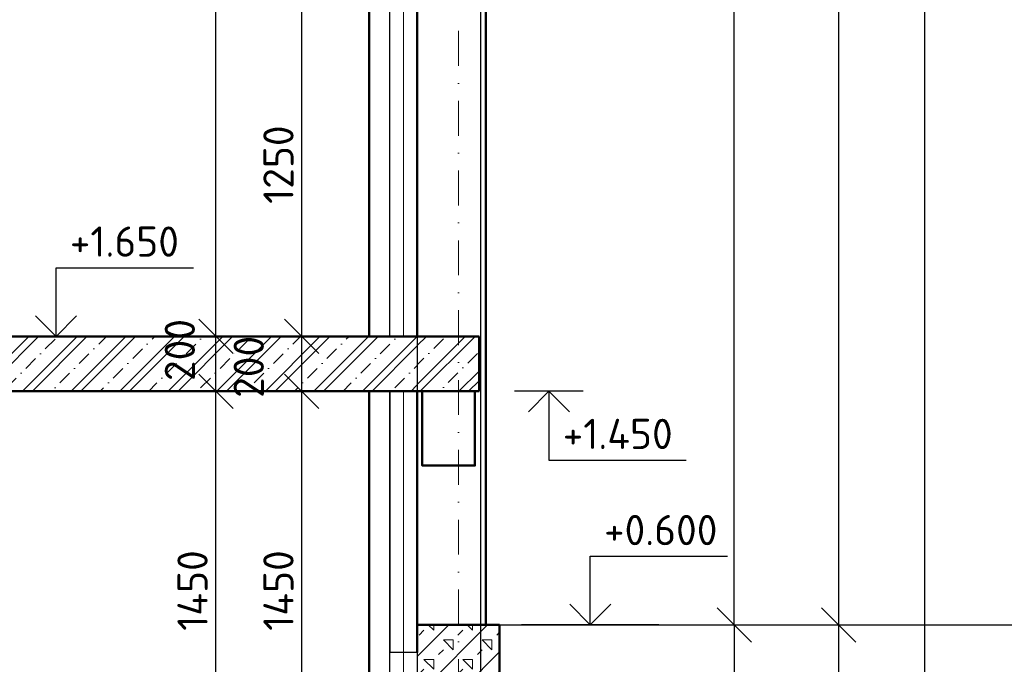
# Model space of a CAD drawing. Header units: millimetres. Extents: x -118752 to 407724, y -73278 to 155058.
# Tile 236 of 256: x 133815 to 137400, y 111617 to 113963. Entities that reach past the tile are written whole.
import ezdxf

# ---------------------------------------------------------------- set-up
doc = ezdxf.new("R2010")
doc.units = ezdxf.units.MM
doc.header["$LTSCALE"] = 10
doc.linetypes.add('DASHDOT', pattern=[25.4, 12.7, -6.35, 0, -6.35])
for name, color, linetype, lineweight in [('7_TISK PDF', 7, 'Continuous', 25), ('CKIZOLACE', 1, 'Continuous', 18), ('CKKOTY', 3, 'Continuous', 25), ('CKKOTY_VYS', 3, 'Continuous', 25), ('CKRASTR', 7, 'DASHDOT', 15), ('CKSCHODY_REZ', 6, 'Continuous', 50), ('CKSTENY_PODROVINOU', 7, 'Continuous', 25), ('CKSTENY_REZ', 6, 'Continuous', 50), ('CSPROFILY_REZY', 4, 'Continuous', 50), ('pohledy', 7, 'Continuous', 25), ('srafy', 7, 'Continuous', 18)]:
    doc.layers.add(name, color=color, linetype=linetype, lineweight=lineweight)
doc.styles.get("Standard").update_dxf_attribs({"font": 'isocpeur.ttf'})
doc.linetypes.add('IZOLACE_POLYSTYREN_PENOVY', pattern='A,0.001,[228,CADKON.SHX,S=0.1,R=0,X=0,Y=0],-2', length=2.001)
doc.linetypes.add('IZOLACE_PROTIOTRESOVA', pattern='A,0.001,[219,CADKON.SHX,S=1,R=0,X=0,Y=0],-1,[219,CADKON.SHX,S=1,R=180,X=1,Y=0],-1', length=2.001)
doc.dimstyles.new('CADKON', dxfattribs={"dimscale": 50, "dimtxt": 2.2, "dimasz": 2.5, "dimexe": 1.8, "dimexo": 5, "dimgap": 0.6, "dimtad": 1, "dimrnd": 1, "dimtxsty": 'Standard', "dimblk1": 'OBLIQUE', "dimblk2": 'OBLIQUE', "dimsah": 1, "dimcen": 2.5, "dimadec": 1, "dimazin": 2, "dimtfac": 1, "dimtdec": 4, "dimtix": 1, "dimtmove": 2, "dimatfit": 3, "dimldrblk": 'OPEN30', "dimfxl": 5, "dimfxlon": 1, "dimtolj": 1, "dimarcsym": 0})

# ---------------------------------------------------------------- blocks, each defined once
blk = doc.blocks.new('_OBLIQUE')
at = {"color": 0, "linetype": 'ByBlock'}
blk.add_line((-0.5, -0.5), (0.5, 0.5), dxfattribs=at)
blk = doc.blocks.new('*D8287')
at = {"layer": 'CKKOTY', "color": 0, "lineweight": -2}
for p, q in [((134587.8, 112610.3), (134439.5, 112610.3)), ((134529.5, 111160.3), (134529.5, 112610.3)), ((134587.8, 111160.3), (134439.5, 111160.3))]:
    blk.add_line(p, q, dxfattribs=at)
at = {"layer": 'Defpoints', "color": 0}
for p in [(134529.5, 112610.3), (135087.8, 112610.3), (135087.8, 111160.3)]:
    blk.add_point(p, dxfattribs=at)
at = {"layer": 'CKKOTY', "color": 0, "lineweight": -2, "xscale": 125, "yscale": 125, "zscale": 125}
for p, rotation in [((134529.5, 112610.3), 90), ((134529.5, 111160.3), 270)]:
    blk.add_blockref('_OBLIQUE', p, dxfattribs=dict(at, rotation=rotation))
at = {"layer": 'CKKOTY', "color": 0, "insert": (134444.5, 111885.3), "char_height": 110, "attachment_point": 5, "rotation": 90}
blk.add_mtext('\\A1;1450', dxfattribs=at)
blk = doc.blocks.new('_Open90')
at = {"color": 0, "lineweight": -2}
for p, q in [((-0.5, 0.5), (0, 0)), ((0, 0), (-1, 0)), ((0, 0), (-0.5, -0.5))]:
    blk.add_line(p, q, dxfattribs=at)
blk = doc.blocks.new('*D8288')
at = {"layer": 'CKKOTY', "color": 0, "lineweight": -2}
for p, q in [((134587.8, 112810.3), (134439.5, 112810.3)), ((134529.5, 112610.3), (134529.5, 112810.3)), ((134587.8, 112610.3), (134439.5, 112610.3))]:
    blk.add_line(p, q, dxfattribs=at)
at = {"layer": 'Defpoints', "color": 0}
for p in [(134529.5, 112810.3), (135087.8, 112810.3), (135087.8, 112610.3)]:
    blk.add_point(p, dxfattribs=at)
at = {"layer": 'CKKOTY', "color": 0, "lineweight": -2, "xscale": 125, "yscale": 125, "zscale": 125}
for p, rotation in [((134529.5, 112810.3), 90), ((134529.5, 112610.3), 270)]:
    blk.add_blockref('_OBLIQUE', p, dxfattribs=dict(at, rotation=rotation))
at = {"layer": 'CKKOTY', "color": 0, "insert": (134398.3, 112760.7), "char_height": 110, "attachment_point": 5, "rotation": 90}
blk.add_mtext('\\A1;200', dxfattribs=at)
blk = doc.blocks.new('*D8289')
at = {"layer": 'CKKOTY', "color": 0, "lineweight": -2}
for p, q in [((134587.8, 115910.3), (134439.5, 115910.3)), ((134529.5, 112810.3), (134529.5, 115910.3)), ((134587.8, 112810.3), (134439.5, 112810.3))]:
    blk.add_line(p, q, dxfattribs=at)
at = {"layer": 'Defpoints', "color": 0}
for p in [(134529.5, 115910.3), (135087.8, 115910.3), (135087.8, 112810.3)]:
    blk.add_point(p, dxfattribs=at)
at = {"layer": 'CKKOTY', "color": 0, "lineweight": -2, "xscale": 125, "yscale": 125, "zscale": 125}
for p, rotation in [((134529.5, 115910.3), 90), ((134529.5, 112810.3), 270)]:
    blk.add_blockref('_OBLIQUE', p, dxfattribs=dict(at, rotation=rotation))
at = {"layer": 'CKKOTY', "color": 0, "insert": (134444.5, 114360.3), "char_height": 110, "attachment_point": 5, "rotation": 90}
blk.add_mtext('\\A1;3100', dxfattribs=at)
blk = doc.blocks.new('*D8294')
at = {"layer": 'CKKOTY', "color": 0, "lineweight": -2}
for p, q in [((136547.1, 124210.3), (136887.1, 124210.3)), ((136797.1, 124210.3), (136797.1, 111760.3)), ((136547.1, 111760.3), (136887.1, 111760.3))]:
    blk.add_line(p, q, dxfattribs=at)
at = {"layer": 'Defpoints', "color": 0}
for p in [(135266, 124210.3), (135562.8, 111760.3), (136797.1, 111760.3)]:
    blk.add_point(p, dxfattribs=at)
at = {"layer": 'CKKOTY', "color": 0, "lineweight": -2, "xscale": 125, "yscale": 125, "zscale": 125}
for p, rotation in [((136797.1, 124210.3), 90), ((136797.1, 111760.3), 270)]:
    blk.add_blockref('_OBLIQUE', p, dxfattribs=dict(at, rotation=rotation))
at = {"layer": 'CKKOTY', "color": 0, "insert": (136712.1, 117985.3), "char_height": 110, "attachment_point": 5, "rotation": 90}
blk.add_mtext('\\A1;12450', dxfattribs=at)
blk = doc.blocks.new('*D8297')
at = {"layer": 'CKKOTY', "color": 0, "lineweight": -2}
for p, q in [((136547.1, 111760.3), (136887.1, 111760.3)), ((136797.1, 111760.3), (136797.1, 111160.3)), ((136547.1, 111160.3), (136887.1, 111160.3))]:
    blk.add_line(p, q, dxfattribs=at)
at = {"layer": 'Defpoints', "color": 0}
for p in [(135562.8, 111760.3), (135562.8, 111160.3), (136797.1, 111160.3)]:
    blk.add_point(p, dxfattribs=at)
at = {"layer": 'CKKOTY', "color": 0, "lineweight": -2, "xscale": 125, "yscale": 125, "zscale": 125}
for p, rotation in [((136797.1, 111760.3), 90), ((136797.1, 111160.3), 270)]:
    blk.add_blockref('_OBLIQUE', p, dxfattribs=dict(at, rotation=rotation))
at = {"layer": 'CKKOTY', "color": 0, "insert": (136712.1, 111460.3), "char_height": 110, "attachment_point": 5, "rotation": 90}
blk.add_mtext('\\A1;600', dxfattribs=at)
blk = doc.blocks.new('*D8298')
at = {"layer": 'CKKOTY', "color": 0, "lineweight": -2}
for p, q in [((136859.8, 124210.3), (137199.8, 124210.3)), ((137109.8, 124210.3), (137109.8, 111160.3)), ((136859.8, 111160.3), (137199.8, 111160.3))]:
    blk.add_line(p, q, dxfattribs=at)
at = {"layer": 'Defpoints', "color": 0}
for p in [(135266, 124210.3), (135562.8, 111160.3), (137109.8, 111160.3)]:
    blk.add_point(p, dxfattribs=at)
at = {"layer": 'CKKOTY', "color": 0, "lineweight": -2, "xscale": 125, "yscale": 125, "zscale": 125}
for p, rotation in [((137109.8, 124210.3), 90), ((137109.8, 111160.3), 270)]:
    blk.add_blockref('_OBLIQUE', p, dxfattribs=dict(at, rotation=rotation))
at = {"layer": 'CKKOTY', "color": 0, "insert": (137024.8, 117685.3), "char_height": 110, "attachment_point": 5, "rotation": 90}
blk.add_mtext('\\A1;13050', dxfattribs=at)
blk = doc.blocks.new('*U3223')
at = {"color": 0, "linetype": 'ByBlock', "lineweight": -2}
blk.add_lwpolyline([(-1.5, 1.5), (0, 0), (1.5, 1.5), (0, 0), (0, 5), (10, 5)], dxfattribs=at)
blk = doc.blocks.new('*U3225')
at = {"color": 0, "linetype": 'ByBlock', "lineweight": -2}
blk.add_lwpolyline([(-1.5, 1.5), (0, 0), (1.5, 1.5), (0, 0), (0, 5), (10, 5)], dxfattribs=at)
blk = doc.blocks.new('OK sklad')
at = {"layer": '7_TISK PDF'}
for p, q in [((-230, 12624.2), (-230, 0)), ((0, 12624.2), (0, 0))]:
    blk.add_line(p, q, dxfattribs=at)
blk = doc.blocks.new('*D9044')
at = {"layer": 'CKKOTY', "color": 0, "lineweight": -2}
for p, q in [((136167.1, 119435.3), (136507.1, 119435.3)), ((136417.1, 111760.3), (136417.1, 119435.3)), ((136167.1, 111760.3), (136507.1, 111760.3))]:
    blk.add_line(p, q, dxfattribs=at)
at = {"layer": 'Defpoints', "color": 0}
for p in [(135512.8, 119435.3), (136417.1, 119435.3), (135562.8, 111760.3)]:
    blk.add_point(p, dxfattribs=at)
at = {"layer": 'CKKOTY', "color": 0, "lineweight": -2, "xscale": 125, "yscale": 125, "zscale": 125}
for p, rotation in [((136417.1, 119435.3), 90), ((136417.1, 111760.3), 270)]:
    blk.add_blockref('_OBLIQUE', p, dxfattribs=dict(at, rotation=rotation))
at = {"layer": 'CKKOTY', "color": 0, "insert": (136332.1, 115597.8), "char_height": 110, "attachment_point": 5, "rotation": 90}
blk.add_mtext('\\A1;7675', dxfattribs=at)
blk = doc.blocks.new('_Open30')
at = {"color": 0, "lineweight": -2}
for p, q in [((-1, 0.268), (0, 0)), ((0, 0), (-1, -0.268)), ((0, 0), (-1, 0))]:
    blk.add_line(p, q, dxfattribs=at)
blk = doc.blocks.new('*D9045')
at = {"layer": 'CKKOTY', "color": 0, "lineweight": -2}
for p, q in [((136167.1, 111760.3), (136507.1, 111760.3)), ((136417.1, 111760.3), (136417.1, 110960.3)), ((136167.1, 110960.3), (136507.1, 110960.3))]:
    blk.add_line(p, q, dxfattribs=at)
at = {"layer": 'Defpoints', "color": 0}
for p in [(135562.8, 111760.3), (135562.8, 110960.3), (136417.1, 110960.3)]:
    blk.add_point(p, dxfattribs=at)
at = {"layer": 'CKKOTY', "color": 0, "lineweight": -2, "xscale": 125, "yscale": 125, "zscale": 125}
for p, rotation in [((136417.1, 111760.3), 90), ((136417.1, 110960.3), 270)]:
    blk.add_blockref('_OBLIQUE', p, dxfattribs=dict(at, rotation=rotation))
at = {"layer": 'CKKOTY', "color": 0, "insert": (136332.1, 111360.3), "char_height": 110, "attachment_point": 5, "rotation": 90}
blk.add_mtext('\\A1;800', dxfattribs=at)
blk = doc.blocks.new('*D9048')
at = {"layer": 'CKKOTY', "color": 0, "lineweight": -2}
for p, q in [((134837.8, 112610.3), (134752.4, 112610.3)), ((134842.4, 111160.3), (134842.4, 112610.3)), ((134837.8, 111160.3), (134752.4, 111160.3))]:
    blk.add_line(p, q, dxfattribs=at)
at = {"layer": 'Defpoints', "color": 0}
for p in [(134842.4, 112610.3), (135087.8, 112610.3), (135087.8, 111160.3)]:
    blk.add_point(p, dxfattribs=at)
at = {"layer": 'CKKOTY', "color": 0, "lineweight": -2, "xscale": 125, "yscale": 125, "zscale": 125}
for p, rotation in [((134842.4, 112610.3), 90), ((134842.4, 111160.3), 270)]:
    blk.add_blockref('_OBLIQUE', p, dxfattribs=dict(at, rotation=rotation))
at = {"layer": 'CKKOTY', "color": 0, "insert": (134757.4, 111885.3), "char_height": 110, "attachment_point": 5, "rotation": 90}
blk.add_mtext('\\A1;1450', dxfattribs=at)
blk = doc.blocks.new('*D9049')
at = {"layer": 'CKKOTY', "color": 0, "lineweight": -2}
for p, q in [((134837.8, 112810.3), (134752.4, 112810.3)), ((134842.4, 112610.3), (134842.4, 112810.3)), ((134837.8, 112610.3), (134752.4, 112610.3))]:
    blk.add_line(p, q, dxfattribs=at)
at = {"layer": 'Defpoints', "color": 0}
for p in [(134842.4, 112810.3), (135087.8, 112810.3), (135087.8, 112610.3)]:
    blk.add_point(p, dxfattribs=at)
at = {"layer": 'CKKOTY', "color": 0, "lineweight": -2, "xscale": 125, "yscale": 125, "zscale": 125}
for p, rotation in [((134842.4, 112810.3), 90), ((134842.4, 112610.3), 270)]:
    blk.add_blockref('_OBLIQUE', p, dxfattribs=dict(at, rotation=rotation))
at = {"layer": 'CKKOTY', "color": 0, "insert": (134649.4, 112699.4), "char_height": 110, "attachment_point": 5, "rotation": 90}
blk.add_mtext('\\A1;200', dxfattribs=at)
blk = doc.blocks.new('*D9050')
at = {"layer": 'CKKOTY', "color": 0, "lineweight": -2}
for p, q in [((134837.8, 114060.3), (134752.4, 114060.3)), ((134842.4, 112810.3), (134842.4, 114060.3)), ((134837.8, 112810.3), (134752.4, 112810.3))]:
    blk.add_line(p, q, dxfattribs=at)
at = {"layer": 'Defpoints', "color": 0}
for p in [(134842.4, 114060.3), (135087.8, 114060.3), (135087.8, 112810.3)]:
    blk.add_point(p, dxfattribs=at)
at = {"layer": 'CKKOTY', "color": 0, "lineweight": -2, "xscale": 125, "yscale": 125, "zscale": 125}
for p, rotation in [((134842.4, 114060.3), 90), ((134842.4, 112810.3), 270)]:
    blk.add_blockref('_OBLIQUE', p, dxfattribs=dict(at, rotation=rotation))
at = {"layer": 'CKKOTY', "color": 0, "insert": (134757.4, 113435.3), "char_height": 110, "attachment_point": 5, "rotation": 90}
blk.add_mtext('\\A1;1250', dxfattribs=at)
blk = doc.blocks.new('*U5504')
at = {"color": 0, "linetype": 'ByBlock', "lineweight": -2}
blk.add_lwpolyline([(-1.5, -1.5), (0, 0), (1.5, -1.5), (0, 0), (0, -5), (10, -5)], dxfattribs=at)

msp = doc.modelspace()

# ---------------------------------------------------------------- hatches: boundary and pattern name
at = {"layer": 'srafy'}
h = msp.add_hatch(dxfattribs=at)
h.set_pattern_fill('BETON-ZELEZOBETON', color=256, scale=25, style=0)
h.set_pattern_definition([(45, (0, -1.36), (-88.38835, 88.38835), []), (45, (35.36, -1.36), (-88.38835, 88.38835), []), (45, (106.07, -1.36), (-53.03301, 123.74369), [50, -25, 0, -25])])
h.paths.add_polyline_path([(131317.845, 113958.975), (131317.845, 113888.975), (131317.845, 113838.975), (131317.845, 113793.975), (131617.845, 113793.975), (131617.845, 113738.975), (131617.845, 113628.975), (131917.845, 113628.975), (131917.845, 113463.975), (132017.845, 113463.975), (132117.845, 113463.975), (132217.845, 113463.975), (132217.845, 113298.975), (132517.845, 113298.975), (132517.845, 113170.475), (132517.845, 113133.975), (132815.118, 113133.975), (132817.845, 113133.975), (132817.845, 112968.975), (132878.754, 112968.975), (132917.845, 112968.975), (133117.845, 112968.975), (133117.845, 112900.475), (133117.845, 112803.975), (133306.027, 112803.975), (133417.845, 112803.975), (133417.845, 112643.975), (133417.845, 112608.975), (133757.845, 112608.975), (135087.845, 112608.975), (135162.845, 112608.975), (135262.845, 112608.975), (135262.845, 112808.975), (135162.845, 112808.975), (135087.845, 112808.975), (133637.845, 112808.975), (133587.845, 112808.975), (133587.845, 112958.975), (133587.845, 112973.975), (133287.845, 112973.975), (133287.845, 112993.975), (133287.845, 113138.975), (133187.845, 113138.975), (132987.845, 113138.975), (132987.845, 113228.975), (132987.845, 113303.975), (132917.845, 113303.975), (132817.845, 113303.975), (132760.572, 113303.975), (132687.845, 113303.975), (132687.845, 113468.975), (132387.845, 113468.975), (132387.845, 113633.975), (132117.845, 113633.975), (132087.845, 113633.975), (132087.845, 113798.975), (132017.845, 113798.975), (131787.845, 113798.975), (131787.845, 113838.975), (131787.845, 113963.975), (131487.845, 113963.975), (131487.845, 114128.975), (131187.845, 114128.975), (131187.845, 114293.975), (130887.845, 114293.975), (130887.845, 114458.975), (130837.845, 114458.975), (130417.845, 114458.975), (130287.845, 114458.975), (130287.845, 114368.975), (130287.845, 114268.975), (130487.845, 114268.975), (130717.845, 114268.975), (130717.845, 114123.975), (131017.845, 114123.975), (131017.845, 114038.975), (131017.845, 113958.975)])
h.paths.add_polyline_path([(134359.875, 112444.975), (134359.875, 112972.975), (134689.875, 112972.975), (134689.875, 112444.975)], flags=24)
h = msp.add_hatch(dxfattribs=at)
h.set_pattern_fill('BETON-ZELEZOBETON', color=256, scale=25, style=0)
h.set_pattern_definition([(45, (0, 0), (-88.38835, 88.38835), []), (45, (35.36, 0), (-88.38835, 88.38835), []), (45, (106.07, 0), (-53.03301, 123.74369), [50, -25, 0, -25])])
h.paths.add_polyline_path([(135262.845, 112810.331), (135262.845, 112610.331), (135280.845, 112610.331), (135472.845, 112610.331), (135487.845, 112610.331), (135487.845, 112810.331)])
h.paths.add_polyline_path([(134359.875, 112446.331), (134359.875, 112974.331), (134689.875, 112974.331), (134689.875, 112446.331)], flags=24)
h = msp.add_hatch(dxfattribs=at)
h.set_pattern_fill('BETON-PERLITBETON', color=256, scale=25, style=0)
h.set_pattern_definition([(45, (0, 0), (-70.71068, 70.71068), []), (45, (70.71, 0), (-70.71068, 70.71068), [25, -75]), (135, (123.74, 17.68), (-70.71068, -70.71068), [50, -50]), (0, (88.39, 53.03), (70.710678, 70.710678), [35.35534, -106.06602]), (90, (123.744, 17.68), (-70.710678, 70.710678), [35.35534, -106.06602])])
h.paths.add_polyline_path([(135562.845, 111160.331), (135562.845, 111760.331), (135492.845, 111760.331), (135262.845, 111760.331), (135262.845, 111660.331), (135262.845, 111110.331), (135262.845, 111069.02), (135562.845, 111070.131)])
h.paths.add_polyline_path([(135262.845, 110760.331), (135262.845, 110360.331), (135662.845, 110360.331), (135662.845, 110660.331), (135662.845, 110960.331), (135562.845, 110960.331), (135262.845, 110960.331), (135262.845, 110910.331)])

# ---------------------------------------------------------------- linework, layer by layer
at = {"layer": 'CKIZOLACE', "linetype": 'IZOLACE_POLYSTYREN_PENOVY', "ltscale": 5}
for points in [[(135212.845, 112810.331), (135212.845, 114460.331), (135212.845, 115910.331)], [(135212.845, 112610.331), (135212.845, 111660.331)]]:
    msp.add_lwpolyline(points, dxfattribs=at)
at = {"layer": 'CKIZOLACE', "linetype": 'IZOLACE_PROTIOTRESOVA', "ltscale": 5}
msp.add_lwpolyline([(135212.844, 111660.517), (135215.037, 111068.843)], dxfattribs=at)
at = {"layer": 'CKKOTY_VYS'}
for p, q in [((134197.598, 112810.331), (133697.598, 112810.331)), ((135867.344, 112610.331), (135617.344, 112610.331)), ((136142.747, 111760.331), (135642.747, 111760.331))]:
    msp.add_line(p, q, dxfattribs=at)
at = {"layer": 'CKRASTR'}
msp.add_line((135412.845, 109729.229), (135412.845, 113960.331), dxfattribs=at)
at = {"layer": 'CKSCHODY_REZ'}
for points in [[(133587.845, 112810.331), (135487.845, 112810.331)], [(135487.845, 112810.331), (135487.845, 112660.331)], [(135487.845, 112810.331), (135487.845, 112660.331)], [(135487.845, 112810.331), (135487.845, 112610.331)], [(133417.845, 112610.331), (135487.845, 112610.331)]]:
    msp.add_lwpolyline(points, dxfattribs=at)
at = {"layer": 'CKSTENY_PODROVINOU'}
for p, q in [((135162.845, 112810.331), (135162.845, 114460.331)), ((135262.845, 112810.331), (135262.845, 114460.331)), ((135262.845, 112810.331), (135162.845, 112810.331)), ((135162.845, 111010.331), (135162.845, 112610.331)), ((135162.845, 112610.331), (135162.845, 111660.331)), ((135262.845, 112610.331), (135162.845, 112610.331)), ((135262.845, 112610.331), (135262.845, 111660.331)), ((135262.844, 111660.331), (135162.845, 111660.331)), ((135262.845, 111660.331), (135162.845, 111660.331)), ((135262.844, 111660.702), (135262.845, 111069.028))]:
    msp.add_line(p, q, dxfattribs=at)
at = {"layer": 'CKSTENY_REZ'}
for p, q in [((135512.845, 119435.331), (135512.845, 111760.331)), ((135262.845, 112810.331), (135262.845, 115910.331)), ((135262.845, 112810.331), (135262.845, 114460.331)), ((135087.845, 112810.331), (135087.845, 114060.331)), ((135087.845, 111160.331), (135087.845, 112610.331)), ((135262.845, 111660.331), (135262.845, 112610.331)), ((135562.845, 111760.331), (135262.845, 111760.331)), ((135562.845, 111160.331), (135562.845, 111760.331))]:
    msp.add_line(p, q, dxfattribs=at)
at = {"layer": 'CSPROFILY_REZY'}
msp.add_lwpolyline([(135472.845, 112610.331), (135280.845, 112610.331), (135280.845, 112340.331), (135472.845, 112340.331)], close=True, dxfattribs=at)
at = {"layer": 'pohledy'}
for p, q in [((135562.845, 111760.331), (141212.845, 111760.331)), ((135262.845, 111660.331), (135162.845, 111660.331)), ((135262.845, 111660.331), (135262.845, 110210.331))]:
    msp.add_line(p, q, dxfattribs=at)

# ---------------------------------------------------------------- block references
at = {"layer": 'CKKOTY_VYS'}
ref = msp.add_blockref('*U3223', (133947.598, 112810.331), dxfattribs=dict(at, xscale=50, yscale=50, zscale=50))
ref.add_attrib('Výška', '+1.650', (133997.598, 113100.331), dxfattribs={"layer": '0', "color": 0, "linetype": 'ByBlock', "lineweight": -2, "height": 110})
ref = msp.add_blockref('*U5504', (135742.344, 112610.331), dxfattribs=dict(at, xscale=50, yscale=50, zscale=50))
ref.add_attrib('Výška', '+1.450', (135792.344, 112400.331), dxfattribs={"layer": '0', "color": 0, "linetype": 'ByBlock', "lineweight": -2, "height": 110})
ref = msp.add_blockref('*U3225', (135892.747, 111760.331), dxfattribs=dict(at, xscale=50, yscale=50, zscale=50))
ref.add_attrib('Výška', '+0.600', (135942.747, 112050.331), dxfattribs={"layer": '0', "color": 0, "linetype": 'ByBlock', "lineweight": -2, "height": 110})
at = {"layer": 'pohledy'}
msp.add_blockref('OK sklad', (135492.845, 111160.331), dxfattribs=at)

# ---------------------------------------------------------------- dimensions: what is measured, and where the dimension line sits
at = {"layer": 'CKKOTY'}
for base, p1, p2, override, picture, middle in [((136797.129, 111760.331), (135266.029, 124210.293), (135562.845, 111760.331), {"dimscale": 50, "dimexo": 10, "dimtmove": 2, "dimldrblk": 'Open90'}, '*D8294', (136712.129, 117985.312)), ((137109.755, 111160.331), (135266.029, 124210.293), (135562.845, 111160.331), {"dimscale": 50, "dimexo": 10, "dimldrblk": 'Open90'}, '*D8298', (137024.755, 117685.312)), ((134529.471, 115910.331), (135087.845, 112810.331), (135087.845, 115910.331), {"dimscale": 50, "dimexo": 10, "dimtmove": 2, "dimldrblk": 'Open90'}, '*D8289', (134444.471, 114360.331)), ((134842.358, 114060.331), (135087.845, 112810.331), (135087.845, 114060.331), {"dimtmove": 2}, '*D9050', (134757.358, 113435.331)), ((134529.471, 112610.331), (135087.845, 111160.331), (135087.845, 112610.331), {"dimscale": 50, "dimexo": 10, "dimldrblk": 'Open90'}, '*D8287', (134444.471, 111885.331)), ((136797.129, 111160.331), (135562.845, 111760.331), (135562.845, 111160.331), {"dimscale": 50, "dimexo": 10, "dimtmove": 2, "dimldrblk": 'Open90'}, '*D8297', (136712.129, 111460.331))]:
    dim = msp.add_linear_dim(base=base, p1=p1, p2=p2, angle=90, dimstyle='CADKON', override=override, dxfattribs=at)
    dim.commit()
    dim.dimension.update_dxf_attribs({"geometry": picture, "text_midpoint": middle})
for base, p1, p2, picture, middle in [((136417.064, 119435.331), (135562.845, 111760.331), (135512.845, 119435.331), '*D9044', (136332.064, 115597.831)), ((134842.358, 112610.331), (135087.845, 111160.331), (135087.845, 112610.331), '*D9048', (134757.358, 111885.331)), ((136417.064, 110960.331), (135562.845, 111760.331), (135562.845, 110960.331), '*D9045', (136332.064, 111360.331))]:
    dim = msp.add_linear_dim(base=base, p1=p1, p2=p2, angle=90, dimstyle='CADKON', dxfattribs=at)
    dim.commit()
    dim.dimension.update_dxf_attribs({"geometry": picture, "text_midpoint": middle})
for base, override, picture, middle in [((134529.471, 112810.331), {"dimscale": 50, "dimexo": 10, "dimtmove": 2, "dimldrblk": 'Open90'}, '*D8288', (134398.274, 112760.743)), ((134842.358, 112810.331), {"dimtmove": 2}, '*D9049', (134649.357, 112699.422))]:
    dim = msp.add_linear_dim(base=base, p1=(135087.845, 112610.331), p2=(135087.845, 112810.331), angle=90, dimstyle='CADKON', override=override, dxfattribs=at)
    dim.commit()
    dim.dimension.update_dxf_attribs({"geometry": picture, "text_midpoint": middle, "dimtype": 160})

doc.saveas('drawing.dxf')
